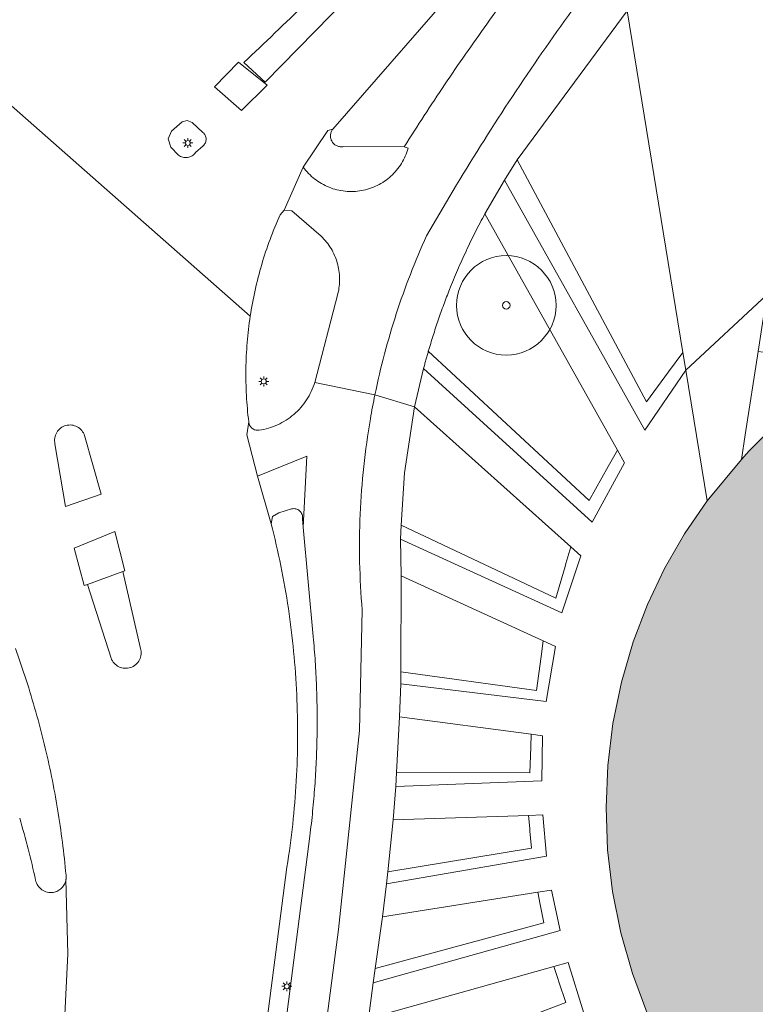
# Model space of a CAD drawing. Header units: metres. Extents: x 187482 to 189800, y 333582 to 335019.
# Tile 85 of 256: x 187930 to 187967, y 334307 to 334356. Entities that reach past the tile are written whole.
import ezdxf

# ---------------------------------------------------------------- set-up
doc = ezdxf.new("R2010")
doc.units = ezdxf.units.M
doc.layers.get('0').update_dxf_attribs({"color": 252, "lineweight": 18})
for name, color, linetype, lineweight in [('B-WE-GR-BEPLANTING_CULTUUR_BODEMBEDEKKER-GV', 252, 'Continuous', 18), ('B-WE-GR-BEPLANTING_CULTUUR_HEESTERS-GV', 252, 'Continuous', 18), ('B-WE-GR-BEPLANTING_CULTUUR_ROOS-GV', 252, 'Continuous', 18), ('B-WE-GR-BEPLANTING_CULTUUR_VASTE PLANTENVAK-GV', 252, 'Continuous', 18), ('B-WE-GR-BOOM-S', 252, 'Continuous', 18), ('B-WE-IE-MEUBILAIR-S', 252, 'Continuous', 18), ('B-WE-OG-BEBOUWING-GV', 252, 'Continuous', 18), ('B-WE-OG-TERREIN_BEGROEID-GV', 252, 'Continuous', 18), ('B-WE-VH-GESLOTENVERHARDING_ASFALT-GV', 252, 'Continuous', 18), ('B-WE-VH-OPENVERHARDING-GV', 252, 'Continuous', 18), ('B-WE-VH-OPENVERHARDING_BETONSTRAATSTEEN-GV', 252, 'Continuous', 18), ('B-WE-VH-OPENVERHARDING_STRAATBAKSTEEN-GV', 252, 'Continuous', 18), ('B-WE-VH-OPENVERHARDING_TEGEL-GV', 252, 'Continuous', 18)]:
    doc.layers.add(name, color=color, linetype=linetype, lineweight=lineweight)
doc.layers.add('B-WE-OG-BEBOUWING-V', color=7, linetype='Continuous', lineweight=18, true_color=0xf0f0f0)

# ---------------------------------------------------------------- blocks, each defined once
blk = doc.blocks.new('SIE-MEUBILAIR_PAAL_LICHTMAST-SO')
for points in [[(-0.62, 0), (-1, 0)], [(-0.71, 0.71), (-0.44, 0.44)], [(0, 1), (0, 0.62)], [(0.44, 0.44), (0.71, 0.71)], [(1, 0), (0.62, 0)], [(-0.71, -0.71), (-0.44, -0.44)], [(0, -0.62), (0, -1)], [(0.44, -0.44), (0.71, -0.71)]]:
    blk.add_lwpolyline(points)
blk.add_circle((0, 0), 0.5)
blk = doc.blocks.new('SGR-BOOM_GBKN-SO')
at = {"color": 0, "linetype": 'ByBlock', "lineweight": 18}
for radius in [2, 0.15]:
    blk.add_circle((0, 0), radius, dxfattribs=at)

msp = doc.modelspace()

# ---------------------------------------------------------------- hatches: boundary and pattern name
at = {"layer": 'B-WE-OG-BEBOUWING-V'}
h = msp.add_hatch(color=256, dxfattribs=at)
h.dxf.hatch_style = 1
h.paths.add_polyline_path([(188033.108, 334320.742), (188033.794, 334325.007), (188033.376, 334325.074), (188030.565, 334325.526), (188032.496, 334337.489), (188020.556, 334339.403), (188020.77, 334340.736), (188016.565, 334341.411), (188016.351, 334340.078), (188004.832, 334341.963), (188005.049, 334343.295), (188000.845, 334343.981), (188000.628, 334342.649), (187988.994, 334344.524), (187989.208, 334345.857), (187985.019, 334346.529), (187984.805, 334345.196), (187976.803, 334346.461), (187975.502, 334338.831), (187973.555, 334339.204), (187971.69, 334338.096), (187971.652, 334338.071), (187971.615, 334338.047), (187969.924, 334336.836), (187968.849, 334335.952), (187967.822, 334335.011), (187967.811, 334335), (187967.8, 334334.99), (187967.667, 334334.859), (187967.534, 334334.728), (187967.272, 334334.463), (187967.137, 334334.323), (187967.003, 334334.182), (187966.738, 334333.898), (187965.015, 334331.81), (187963.883, 334330.153), (187962.882, 334328.413), (187962.018, 334326.601), (187961.297, 334324.728), (187960.705, 334322.693), (187960.279, 334320.617), (187960.021, 334318.513), (187959.933, 334316.396), (187960.015, 334314.278), (187960.267, 334312.174), (187960.687, 334310.097), (187961.273, 334308.06), (187964.215, 334300.097), (187964.676, 334298.773), (187964.902, 334298.834), (187965.145, 334298.9), (187964.798, 334300.062), (187969.904, 334302.02), (187969.979, 334302.47), (187977.151, 334301.313), (187990.579, 334299.146), (187996.728, 334298.153), (188002.553, 334297.213), (188005.507, 334296.736), (188013.68, 334295.417), (188017.559, 334294.791), (188021.383, 334318.538), (188029.227, 334317.272), (188029.879, 334321.261)], flags=17)
h.paths.add_polyline_path([(188029.227, 334317.272), (188028.824, 334314.805), (188032.052, 334314.278), (188033.108, 334320.742), (188029.879, 334321.261)], flags=16)

# ---------------------------------------------------------------- linework, layer by layer
at = {"layer": 'B-WE-GR-BEPLANTING_CULTUUR_BODEMBEDEKKER-GV', "flags": 128}
for points in [[(187945.619, 334345.113), (187944.134, 334346.399), (187943.755, 334346.422), (187943.546, 334346.186)], [(187945.292, 334337.77), (187946.453, 334342.212)], [(187932.784, 334312.773), (187932.786, 334312.786), (187932.788, 334312.8), (187932.79, 334312.814), (187932.791, 334312.828), (187932.792, 334312.842), (187932.793, 334312.856), (187932.794, 334312.869), (187932.794, 334312.883), (187932.794, 334312.897), (187932.794, 334312.911), (187932.794, 334312.925), (187932.793, 334312.939), (187932.792, 334312.953), (187932.791, 334312.966), (187932.79, 334312.98), (187932.788, 334312.994)]]:
    msp.add_lwpolyline(points, dxfattribs=at)
at = {"layer": 'B-WE-GR-BEPLANTING_CULTUUR_BODEMBEDEKKER-GV'}
for points in [[(187943.546, 334346.186, 0.016882), (187943.043, 334344.954)], [(187943.043, 334344.954, 0.016635), (187942.624, 334343.691)], [(187945.884, 334344.821, 0.030536), (187945.619, 334345.113)], [(187946.109, 334344.496, 0.03296), (187945.884, 334344.821)], [(187946.29, 334344.145, 0.037381), (187946.109, 334344.496)], [(187946.424, 334343.774, 0.032918), (187946.29, 334344.145)], [(187946.508, 334343.388, 0.031836), (187946.424, 334343.774)], [(187942.624, 334343.691, 0.016218), (187942.293, 334342.402)], [(187946.541, 334342.995, 0.033059), (187946.508, 334343.388)], [(187946.523, 334342.601, 0.030625), (187946.541, 334342.995)], [(187942.293, 334342.402, 0.016805), (187942.049, 334341.094)], [(187946.453, 334342.212, 0.031225), (187946.523, 334342.601)], [(187942.049, 334341.094, 0.016692), (187941.895, 334339.773)], [(187941.895, 334339.773, 0.017302), (187941.83, 334338.444)], [(187941.83, 334338.444, 0.016537), (187941.856, 334337.113)], [(187945.117, 334337.315, 0.032401), (187945.292, 334337.77)], [(187941.856, 334337.113, 0.016543), (187941.972, 334335.788)], [(187944.585, 334336.502, 0.037809), (187944.879, 334336.89)], [(187944.879, 334336.89, 0.037687), (187945.117, 334337.315)], [(187944.238, 334336.159, 0.034798), (187944.585, 334336.502)], [(187943.419, 334335.636, 0.034884), (187943.847, 334335.869)], [(187943.847, 334335.869, 0.03656), (187944.238, 334336.159)], [(187941.972, 334335.788, 0.056402), (187941.987, 334335.696)], [(187941.987, 334335.696, 0.057285), (187942.02, 334335.608)], [(187942.02, 334335.608, 0.056657), (187942.071, 334335.53)], [(187942.071, 334335.53, 0.045444), (187942.136, 334335.463)], [(187942.136, 334335.463, 0.047339), (187942.214, 334335.411)], [(187942.214, 334335.411, 0.057998), (187942.3, 334335.376)], [(187942.3, 334335.376, 0.053927), (187942.393, 334335.359)], [(187942.393, 334335.359, 0.053369), (187942.486, 334335.362)], [(187942.486, 334335.362, 0.033834), (187942.962, 334335.466)], [(187942.962, 334335.466, 0.03433), (187943.419, 334335.636)], [(187930.783, 334322.811, 0.008691), (187930.239, 334324.393)], [(187931.268, 334321.209, 0.00927), (187930.783, 334322.811)], [(187931.693, 334319.591, 0.00928), (187931.268, 334321.209)], [(187932.058, 334317.958, 0.00914), (187931.693, 334319.591)], [(187932.363, 334316.313, 0.009142), (187932.058, 334317.958)], [(187932.606, 334314.657, 0.009041), (187932.363, 334316.313)], [(187930.458, 334315.868, -0.00827), (187930.883, 334314.313)], [(187932.788, 334312.994, 0.009702), (187932.606, 334314.657)], [(187930.883, 334314.313, -0.00828), (187931.258, 334312.746)], [(187931.258, 334312.746, 0.094088), (187931.37, 334312.472)], [(187932.709, 334312.544, 0.076088), (187932.784, 334312.773)], [(187931.37, 334312.472, 0.097867), (187931.577, 334312.26)], [(187931.577, 334312.26, 0.093935), (187931.847, 334312.141)], [(187931.847, 334312.141, 0.097883), (187932.143, 334312.132)], [(187932.143, 334312.132, 0.073503), (187932.372, 334312.207)], [(187932.372, 334312.207, 0.080462), (187932.567, 334312.349)], [(187932.567, 334312.349, 0.07376), (187932.709, 334312.544)]]:
    msp.add_lwpolyline(points, format="xyb", dxfattribs=at)
at = {"layer": 'B-WE-GR-BEPLANTING_CULTUUR_HEESTERS-GV', "flags": 128}
for points in [[(187961.819, 334368.681), (187956.875, 334362.898), (187952.744, 334357.996), (187946.199, 334350.497)], [(187946.741, 334349.621), (187949.791, 334349.616)]]:
    msp.add_lwpolyline(points, dxfattribs=at)
at = {"layer": 'B-WE-GR-BEPLANTING_CULTUUR_HEESTERS-GV'}
for points in [[(187953.941, 334355.781, -0.007481), (187956.151, 334358.768)], [(187951.82, 334352.729, -0.007539), (187953.941, 334355.781)], [(187949.791, 334349.616, -0.00739), (187951.82, 334352.729)], [(187946.117, 334350.352, 0.080017), (187946.082, 334350.189)], [(187946.199, 334350.497, 0.08339), (187946.117, 334350.352)], [(187946.082, 334350.189, 0.072776), (187946.098, 334350.023)], [(187946.098, 334350.023, 0.07459), (187946.163, 334349.869)], [(187946.163, 334349.869, 0.080668), (187946.271, 334349.742)], [(187946.271, 334349.742, 0.069801), (187946.413, 334349.654)], [(187946.413, 334349.654, 0.074336), (187946.574, 334349.612)], [(187946.574, 334349.612, 0.077941), (187946.741, 334349.621)]]:
    msp.add_lwpolyline(points, format="xyb", dxfattribs=at)
at = {"layer": 'B-WE-GR-BEPLANTING_CULTUUR_HEESTERS-GV', "flags": 128}
for points in [[(187963.942, 334338.383), (187963.796, 334339.277), (187963.073, 334338.291), (187961.974, 334336.793), (187955.474, 334348.951), (187954.826, 334347.94), (187961.881, 334335.371)], [(187951.001, 334339.33), (187950.986, 334339.276), (187950.97, 334339.222), (187950.954, 334339.167), (187950.939, 334339.113), (187950.924, 334339.059), (187950.908, 334339.005), (187950.893, 334338.95), (187950.878, 334338.896), (187950.863, 334338.841), (187950.848, 334338.787), (187950.833, 334338.733), (187950.818, 334338.678), (187950.804, 334338.624), (187950.789, 334338.569), (187950.774, 334338.515), (187950.76, 334338.46), (187959.244, 334330.745), (187960.861, 334333.722), (187960.506, 334334.356), (187960.043, 334333.535), (187959.086, 334331.836)], [(187949.6, 334329.883), (187957.719, 334326.187), (187958.663, 334329.049), (187958.16, 334329.499), (187957.921, 334328.672), (187957.876, 334328.514), (187957.416, 334326.923), (187949.641, 334330.584)], [(187949.617, 334323.213), (187956.432, 334322.286), (187956.666, 334323.99), (187956.773, 334324.774), (187949.628, 334328.043)], [(187956.773, 334324.774), (187956.666, 334323.99), (187956.432, 334322.286), (187949.617, 334323.213), (187949.616, 334322.619), (187956.93, 334321.719), (187957.396, 334324.489)], [(187949.36, 334317.455), (187956.71, 334317.734), (187956.747, 334320.001), (187956.166, 334320.078), (187956.146, 334319.432), (187956.107, 334318.142), (187949.4, 334318.154)], [(187948.959, 334313.163), (187948.897, 334312.559), (187956.934, 334313.951), (187956.759, 334316.027), (187956.036, 334316.002), (187956.096, 334315.345), (187956.108, 334315.21), (187956.186, 334314.355)], [(187956.036, 334316.002), (187949.225, 334315.771), (187948.959, 334313.163), (187956.186, 334314.355), (187956.108, 334315.21), (187956.096, 334315.345)], [(187956.512, 334312.138), (187956.63, 334311.528), (187956.81, 334310.607), (187948.335, 334308.311), (187948.235, 334307.589), (187957.628, 334310.213), (187957.198, 334312.246)], [(187958.816, 334306.056), (187958.027, 334308.602), (187957.318, 334308.403), (187957.514, 334307.802), (187957.566, 334307.643), (187957.908, 334306.594), (187947.591, 334302.676), (187947.487, 334301.886), (187956.344, 334305.146)], [(187957.318, 334308.403), (187947.999, 334305.793), (187947.591, 334302.676), (187957.908, 334306.594), (187957.566, 334307.643), (187957.514, 334307.802)]]:
    msp.add_lwpolyline(points, close=True, dxfattribs=at)
at = {"layer": 'B-WE-GR-BEPLANTING_CULTUUR_ROOS-GV', "flags": 128}
msp.add_lwpolyline([(187951.001, 334339.33), (187959.086, 334331.836), (187960.043, 334333.535), (187960.506, 334334.356), (187953.846, 334346.245)], dxfattribs=at)
at = {"layer": 'B-WE-GR-BEPLANTING_CULTUUR_ROOS-GV'}
for points in [[(187953.846, 334346.245, 0.008522), (187953.36, 334345.315)], [(187953.36, 334345.315, 0.007253), (187952.901, 334344.372)], [(187952.901, 334344.372, 0.006773), (187952.471, 334343.414)], [(187952.471, 334343.414, 0.007262), (187952.07, 334342.445)], [(187952.07, 334342.445, 0.007241), (187951.776, 334341.676)], [(187951.776, 334341.676, 0.006531), (187951.499, 334340.9)], [(187951.499, 334340.9, 0.005374), (187951.241, 334340.118)], [(187951.241, 334340.118, 0.005353), (187951.001, 334339.33)]]:
    msp.add_lwpolyline(points, format="xyb", dxfattribs=at)
at = {"layer": 'B-WE-GR-BEPLANTING_CULTUUR_VASTE PLANTENVAK-GV', "flags": 128}
for points in [[(187963.796, 334339.277), (187960.992, 334356.446), (187955.474, 334348.951), (187961.974, 334336.793), (187963.073, 334338.291)], [(187958.16, 334329.499), (187950.309, 334336.532), (187949.796, 334333.224), (187949.641, 334330.584), (187957.416, 334326.923), (187957.876, 334328.514), (187957.921, 334328.672)], [(187956.166, 334320.078), (187949.559, 334320.952), (187949.4, 334318.154), (187956.107, 334318.142), (187956.146, 334319.432)], [(187956.512, 334312.138), (187948.692, 334310.902), (187948.335, 334308.311), (187956.81, 334310.607), (187956.63, 334311.528)]]:
    msp.add_lwpolyline(points, close=True, dxfattribs=at)
at = {"layer": 'B-WE-OG-BEBOUWING-GV', "flags": 128}
msp.add_lwpolyline([(187967.534, 334334.728), (187967.272, 334334.463), (187967.137, 334334.323), (187967.003, 334334.182), (187966.738, 334333.898), (187965.015, 334331.81), (187963.883, 334330.153), (187962.882, 334328.413), (187962.018, 334326.601), (187961.297, 334324.728), (187960.705, 334322.693), (187960.279, 334320.617), (187960.021, 334318.513), (187959.933, 334316.396), (187960.015, 334314.278), (187960.267, 334312.174), (187960.687, 334310.097), (187961.273, 334308.06), (187964.215, 334300.097)], dxfattribs=at)
at = {"layer": 'B-WE-OG-TERREIN_BEGROEID-GV', "flags": 128}
msp.add_lwpolyline([(187971.615, 334338.047), (187973.148, 334347.039), (187969.382, 334347.634), (187968.519, 334342.089), (187968.078, 334339.256), (187967.583, 334339.328), (187966.929, 334335.125), (187966.738, 334333.898), (187967.003, 334334.182), (187967.137, 334334.323), (187967.272, 334334.463), (187967.534, 334334.728), (187967.667, 334334.859), (187967.8, 334334.99), (187967.811, 334335), (187967.822, 334335.011), (187968.849, 334335.952), (187969.924, 334336.836)], close=True, dxfattribs=at)
at = {"layer": 'B-WE-VH-GESLOTENVERHARDING_ASFALT-GV', "flags": 128}
for points in [[(187943.546, 334346.186), (187943.755, 334346.422), (187944.712, 334348.588), (187945.947, 334350.432), (187946.199, 334350.497), (187952.744, 334357.996), (187956.875, 334362.898), (187961.819, 334368.681), (187969.248, 334377.598), (187973.564, 334383.113), (187977.724, 334388.748), (187982.324, 334395.327), (187989.574, 334406.126), (187994.709, 334413.644), (188000, 334421.054), (188003.481, 334425.753)], [(187965.969, 334378.537), (187960.184, 334371.565), (187955.869, 334366.602), (187949.427, 334359.639), (187942.799, 334352.853), (187941.727, 334353.841)], [(187927.205, 334356.455), (187924.512, 334356.537), (187942.049, 334341.094)], [(187942.049, 334341.094), (187924.512, 334356.537)], [(187938.443, 334349.197), (187938.061, 334349.594), (187937.928, 334350.004), (187938.093, 334350.403), (187938.62, 334350.86), (187938.882, 334350.935), (187939.134, 334350.831), (187939.673, 334350.332)], [(187939.686, 334349.664), (187939.296, 334349.319)], [(187949.791, 334349.616), (187949.983, 334349.539)], [(187944.712, 334348.588), (187943.755, 334346.422), (187944.134, 334346.399), (187945.619, 334345.113)], [(187946.453, 334342.212), (187945.292, 334337.77), (187948.317, 334337.148)], [(187948.088, 334335.933), (187948.114, 334336.085), (187948.142, 334336.237), (187948.169, 334336.389), (187948.198, 334336.541), (187948.227, 334336.693), (187948.256, 334336.845), (187948.286, 334336.996), (187948.317, 334337.148), (187945.292, 334337.77)], [(187941.972, 334335.788), (187941.878, 334335.132), (187942.41, 334333.061), (187944.893, 334334.052), (187944.707, 334330.492), (187945.216, 334324.99)], [(187943.103, 334330.662), (187942.41, 334333.061), (187941.878, 334335.132), (187941.972, 334335.788)], [(187933.719, 334335.091), (187934.56, 334332.157), (187932.763, 334331.525), (187932.232, 334334.683)], [(187935.052, 334323.91), (187933.864, 334327.608), (187933.706, 334327.55), (187933.193, 334329.441), (187935.235, 334330.265), (187935.742, 334328.296), (187935.637, 334328.258), (187936.538, 334324.399)], [(187942.026, 334276.185), (187946.477, 334310.269), (187947.536, 334320.273), (187947.677, 334326.317)], [(187945.045, 334314.965), (187942.211, 334293.009), (187939.881, 334274.972), (187939.286, 334272.463), (187938.356, 334270.058), (187936.085, 334265.399)], [(187939.018, 334275.733), (187943.892, 334313.407)], [(187927.725, 334264.363), (187927.97, 334266.345), (187928.486, 334271.153), (187929.968, 334284.222), (187932.549, 334303.167), (187932.714, 334305.638), (187932.879, 334309.043), (187932.784, 334312.773)], [(187932.788, 334312.994), (187932.79, 334312.98), (187932.791, 334312.966), (187932.792, 334312.953), (187932.793, 334312.939), (187932.794, 334312.925), (187932.794, 334312.911), (187932.794, 334312.897), (187932.794, 334312.883), (187932.794, 334312.869), (187932.793, 334312.856), (187932.792, 334312.842), (187932.791, 334312.828), (187932.79, 334312.814), (187932.788, 334312.8), (187932.786, 334312.786), (187932.784, 334312.773), (187932.879, 334309.043), (187932.714, 334305.638)]]:
    msp.add_lwpolyline(points, dxfattribs=at)
at = {"layer": 'B-WE-VH-GESLOTENVERHARDING_ASFALT-GV'}
for points in [[(187941.727, 334353.841, 0.007782), (187947.9, 334359.875)], [(187956.151, 334358.768, 0.007481), (187953.941, 334355.781)], [(187956.526, 334354.059, -0.010318), (187959.606, 334358.339)], [(187953.941, 334355.781, 0.007539), (187951.82, 334352.729)], [(187953.626, 334349.655, -0.010415), (187956.526, 334354.059)], [(187951.82, 334352.729, 0.00739), (187949.791, 334349.616)], [(187939.673, 334350.332, -0.052439), (187939.738, 334350.264)], [(187939.738, 334350.264, -0.061593), (187939.787, 334350.183)], [(187939.748, 334349.735, -0.052899), (187939.686, 334349.664)], [(187939.794, 334349.817, -0.047512), (187939.748, 334349.735)], [(187939.787, 334350.183, -0.060582), (187939.818, 334350.094)], [(187939.822, 334349.907, -0.046828), (187939.794, 334349.817)], [(187939.818, 334350.094, -0.064825), (187939.83, 334350.001)], [(187939.83, 334350.001, -0.042248), (187939.822, 334349.907)], [(187939.218, 334349.227, -0.052557), (187939.122, 334349.152)], [(187939.296, 334349.319, -0.046743), (187939.218, 334349.227)], [(187949.983, 334349.539, -0.07069), (187949.651, 334348.778)], [(187950.911, 334345.135, -0.010376), (187953.626, 334349.655)], [(187938.544, 334349.13, -0.04806), (187938.443, 334349.197)], [(187938.656, 334349.086, -0.052487), (187938.544, 334349.13)], [(187938.775, 334349.065, -0.042186), (187938.656, 334349.086)], [(187938.896, 334349.07, -0.041595), (187938.775, 334349.065)], [(187939.013, 334349.099, -0.042258), (187938.896, 334349.07)], [(187939.122, 334349.152, -0.047925), (187939.013, 334349.099)], [(187949.651, 334348.778, -0.069949), (187949.121, 334348.138)], [(187945.289, 334347.991, -0.069827), (187944.712, 334348.588)], [(187946.01, 334347.577, -0.069522), (187945.289, 334347.991)], [(187949.121, 334348.138, -0.069464), (187948.435, 334347.67)], [(187946.816, 334347.378, -0.070698), (187946.01, 334347.577)], [(187947.646, 334347.41, -0.069869), (187946.816, 334347.378)], [(187948.435, 334347.67, -0.070428), (187947.646, 334347.41)], [(187943.043, 334344.954, -0.016882), (187943.546, 334346.186)], [(187942.624, 334343.691, -0.016635), (187943.043, 334344.954)], [(187945.619, 334345.113, -0.030536), (187945.884, 334344.821)], [(187945.884, 334344.821, -0.03296), (187946.109, 334344.496)], [(187950.097, 334343.195, -0.013603), (187950.911, 334345.135)], [(187946.109, 334344.496, -0.037381), (187946.29, 334344.145)], [(187946.29, 334344.145, -0.032918), (187946.424, 334343.774)], [(187946.424, 334343.774, -0.031836), (187946.508, 334343.388)], [(187942.293, 334342.402, -0.016218), (187942.624, 334343.691)], [(187946.508, 334343.388, -0.033059), (187946.541, 334342.995)], [(187946.541, 334342.995, -0.030625), (187946.523, 334342.601)], [(187949.392, 334341.214, -0.013532), (187950.097, 334343.195)], [(187942.049, 334341.094, -0.016805), (187942.293, 334342.402)], [(187946.523, 334342.601, -0.031225), (187946.453, 334342.212)], [(187941.895, 334339.773, -0.016692), (187942.049, 334341.094)], [(187948.798, 334339.196, -0.013843), (187949.392, 334341.214)], [(187941.83, 334338.444, -0.017302), (187941.895, 334339.773)], [(187948.317, 334337.148, -0.014072), (187948.798, 334339.196)], [(187941.856, 334337.113, -0.016537), (187941.83, 334338.444)], [(187945.292, 334337.77, -0.032401), (187945.117, 334337.315)], [(187941.972, 334335.788, -0.016543), (187941.856, 334337.113)], [(187944.879, 334336.89, -0.037809), (187944.585, 334336.502)], [(187945.117, 334337.315, -0.037687), (187944.879, 334336.89)], [(187944.585, 334336.502, -0.034798), (187944.238, 334336.159)], [(187943.847, 334335.869, -0.034884), (187943.419, 334335.636)], [(187944.238, 334336.159, -0.03656), (187943.847, 334335.869)], [(187947.755, 334333.544, -0.015479), (187948.088, 334335.933)], [(187932.322, 334335.251, -0.094543), (187932.517, 334335.469)], [(187932.517, 334335.469, -0.099083), (187932.78, 334335.599)], [(187932.78, 334335.599, -0.092432), (187933.072, 334335.622)], [(187933.072, 334335.622, -0.092682), (187933.352, 334335.534)], [(187933.352, 334335.534, -0.097115), (187933.578, 334335.348)], [(187933.578, 334335.348, -0.096102), (187933.719, 334335.091)], [(187941.987, 334335.696, -0.056402), (187941.972, 334335.788)], [(187942.02, 334335.608, -0.057285), (187941.987, 334335.696)], [(187942.071, 334335.53, -0.056657), (187942.02, 334335.608)], [(187942.136, 334335.463, -0.045444), (187942.071, 334335.53)], [(187942.214, 334335.411, -0.047339), (187942.136, 334335.463)], [(187942.3, 334335.376, -0.057998), (187942.214, 334335.411)], [(187942.393, 334335.359, -0.053927), (187942.3, 334335.376)], [(187942.486, 334335.362, -0.053369), (187942.393, 334335.359)], [(187942.962, 334335.466, -0.033834), (187942.486, 334335.362)], [(187943.419, 334335.636, -0.03433), (187942.962, 334335.466)], [(187932.232, 334334.683, -0.095568), (187932.222, 334334.976)], [(187932.222, 334334.976, -0.094015), (187932.322, 334335.251)], [(187947.576, 334331.138, -0.016182), (187947.755, 334333.544)], [(187947.549, 334328.726, -0.016167), (187947.576, 334331.138)], [(187943.588, 334328.543, 0.012621), (187943.103, 334330.662)], [(187943.964, 334326.401, 0.012999), (187943.588, 334328.543)], [(187947.677, 334326.317, -0.015796), (187947.549, 334328.726)], [(187944.23, 334324.244, 0.012955), (187943.964, 334326.401)], [(187945.216, 334324.99, -0.007144), (187945.315, 334323.738)], [(187930.239, 334324.393, -0.008691), (187930.783, 334322.811)], [(187936.566, 334324.101, -0.09503), (187936.481, 334323.814)], [(187936.538, 334324.399, -0.100416), (187936.566, 334324.101)], [(187944.385, 334322.075, 0.012418), (187944.23, 334324.244)], [(187935.206, 334323.653, -0.094447), (187935.052, 334323.91)], [(187935.446, 334323.473, -0.094668), (187935.206, 334323.653)], [(187935.735, 334323.397, -0.096577), (187935.446, 334323.473)], [(187936.293, 334323.58, -0.094527), (187936.032, 334323.434)], [(187936.481, 334323.814, -0.094695), (187936.293, 334323.58)], [(187945.315, 334323.738, -0.006363), (187945.379, 334322.484)], [(187936.032, 334323.434, -0.09739), (187935.735, 334323.397)], [(187930.783, 334322.811, -0.00927), (187931.268, 334321.209)], [(187945.379, 334322.484, -0.00639), (187945.409, 334321.229)], [(187944.429, 334319.901, 0.012874), (187944.385, 334322.075)], [(187931.268, 334321.209, -0.00928), (187931.693, 334319.591)], [(187945.409, 334321.229, -0.006369), (187945.405, 334319.973)], [(187931.693, 334319.591, -0.00914), (187932.058, 334317.958)], [(187944.361, 334317.728, 0.012887), (187944.429, 334319.901)], [(187945.405, 334319.973, -0.007189), (187945.366, 334318.718)], [(187945.366, 334318.718, -0.006359), (187945.294, 334317.464)], [(187932.058, 334317.958, -0.009142), (187932.363, 334316.313)], [(187944.182, 334315.562, 0.012457), (187944.361, 334317.728)], [(187945.294, 334317.464, -0.006416), (187945.186, 334316.213)], [(187932.363, 334316.313, -0.009041), (187932.606, 334314.657)], [(187945.186, 334316.213, -0.007299), (187945.045, 334314.965)], [(187930.883, 334314.313, 0.00827), (187930.458, 334315.868)], [(187943.892, 334313.407, 0.013069), (187944.182, 334315.562)], [(187932.606, 334314.657, -0.009702), (187932.788, 334312.994)], [(187931.258, 334312.746, 0.00828), (187930.883, 334314.313)], [(187931.37, 334312.472, -0.094088), (187931.258, 334312.746)], [(187932.784, 334312.773, -0.076088), (187932.709, 334312.544)], [(187931.577, 334312.26, -0.097867), (187931.37, 334312.472)], [(187931.847, 334312.141, -0.093935), (187931.577, 334312.26)], [(187932.143, 334312.132, -0.097883), (187931.847, 334312.141)], [(187932.372, 334312.207, -0.073503), (187932.143, 334312.132)], [(187932.567, 334312.349, -0.080462), (187932.372, 334312.207)], [(187932.709, 334312.544, -0.07376), (187932.567, 334312.349)]]:
    msp.add_lwpolyline(points, format="xyb", dxfattribs=at)
at = {"layer": 'B-WE-VH-GESLOTENVERHARDING_ASFALT-GV', "flags": 128}
msp.add_lwpolyline([(187940.257, 334352.619), (187941.46, 334353.867), (187942.895, 334352.708), (187941.616, 334351.432)], close=True, dxfattribs=at)
at = {"layer": 'B-WE-VH-OPENVERHARDING-GV', "flags": 128}
for points in [[(187940.257, 334352.619), (187941.616, 334351.432), (187942.895, 334352.708), (187941.46, 334353.867)], [(187935.637, 334328.258), (187935.742, 334328.296), (187935.235, 334330.265), (187933.193, 334329.441), (187933.706, 334327.55), (187933.864, 334327.608)]]:
    msp.add_lwpolyline(points, close=True, dxfattribs=at)
for points in [[(187946.199, 334350.497), (187945.947, 334350.432), (187944.712, 334348.588)], [(187949.983, 334349.539), (187949.791, 334349.616), (187946.741, 334349.621)], [(187964.215, 334300.097), (187961.273, 334308.06), (187960.687, 334310.097), (187960.267, 334312.174), (187960.015, 334314.278), (187959.933, 334316.396), (187960.021, 334318.513), (187960.279, 334320.617), (187960.705, 334322.693), (187961.297, 334324.728), (187962.018, 334326.601), (187962.882, 334328.413), (187963.883, 334330.153), (187965.015, 334331.81), (187963.942, 334338.383), (187961.881, 334335.371), (187954.826, 334347.94), (187953.846, 334346.245), (187960.506, 334334.356), (187960.861, 334333.722), (187959.244, 334330.745), (187950.76, 334338.46), (187950.309, 334336.532), (187958.16, 334329.499), (187958.663, 334329.049), (187957.719, 334326.187), (187949.6, 334329.883), (187949.628, 334328.043), (187956.773, 334324.774), (187957.396, 334324.489), (187956.93, 334321.719), (187949.616, 334322.619), (187949.559, 334320.952), (187956.166, 334320.078), (187956.747, 334320.001), (187956.71, 334317.734), (187949.36, 334317.455), (187949.225, 334315.771), (187956.036, 334316.002), (187956.759, 334316.027), (187956.934, 334313.951), (187948.897, 334312.559), (187948.692, 334310.902), (187956.512, 334312.138), (187957.198, 334312.246), (187957.628, 334310.213), (187948.235, 334307.589), (187947.999, 334305.793), (187957.318, 334308.403), (187958.027, 334308.602), (187958.816, 334306.056)], [(187944.707, 334330.492), (187944.893, 334334.052), (187942.41, 334333.061), (187943.103, 334330.662), (187943.164, 334331.027), (187943.481, 334331.217), (187944.118, 334331.406)], [(187944.669, 334330.906), (187944.707, 334330.492)]]:
    msp.add_lwpolyline(points, dxfattribs=at)
at = {"layer": 'B-WE-VH-OPENVERHARDING-GV'}
for points in [[(187946.082, 334350.189, -0.080017), (187946.117, 334350.352)], [(187946.117, 334350.352, -0.08339), (187946.199, 334350.497)], [(187946.098, 334350.023, -0.072776), (187946.082, 334350.189)], [(187946.163, 334349.869, -0.07459), (187946.098, 334350.023)], [(187946.271, 334349.742, -0.080668), (187946.163, 334349.869)], [(187946.413, 334349.654, -0.069801), (187946.271, 334349.742)], [(187946.574, 334349.612, -0.074336), (187946.413, 334349.654)], [(187946.741, 334349.621, -0.077941), (187946.574, 334349.612)], [(187949.651, 334348.778, 0.07069), (187949.983, 334349.539)], [(187949.121, 334348.138, 0.069949), (187949.651, 334348.778)], [(187944.712, 334348.588, 0.069827), (187945.289, 334347.991)], [(187945.289, 334347.991, 0.069522), (187946.01, 334347.577)], [(187948.435, 334347.67, 0.069464), (187949.121, 334348.138)], [(187946.01, 334347.577, 0.070698), (187946.816, 334347.378)], [(187946.816, 334347.378, 0.069869), (187947.646, 334347.41)], [(187947.646, 334347.41, 0.070428), (187948.435, 334347.67)], [(187944.118, 334331.406, -0.073165), (187944.227, 334331.422)], [(187944.227, 334331.422, -0.063334), (187944.338, 334331.411)], [(187944.338, 334331.411, -0.069086), (187944.441, 334331.372)], [(187944.441, 334331.372, -0.077714), (187944.532, 334331.309)], [(187944.532, 334331.309, -0.06471), (187944.604, 334331.225)], [(187944.604, 334331.225, -0.072254), (187944.653, 334331.125)], [(187944.653, 334331.125, -0.056967), (187944.675, 334331.017)], [(187944.675, 334331.017, -0.054384), (187944.669, 334330.906)]]:
    msp.add_lwpolyline(points, format="xyb", dxfattribs=at)
at = {"layer": 'B-WE-VH-OPENVERHARDING_BETONSTRAATSTEEN-GV'}
for points in [[(187932.517, 334335.469, 0.094543), (187932.322, 334335.251)], [(187932.78, 334335.599, 0.099083), (187932.517, 334335.469)], [(187933.072, 334335.622, 0.092432), (187932.78, 334335.599)], [(187933.352, 334335.534, 0.092682), (187933.072, 334335.622)], [(187933.578, 334335.348, 0.097115), (187933.352, 334335.534)], [(187933.719, 334335.091, 0.096102), (187933.578, 334335.348)], [(187932.222, 334334.976, 0.095568), (187932.232, 334334.683)], [(187932.322, 334335.251, 0.094015), (187932.222, 334334.976)], [(187936.481, 334323.814, 0.09503), (187936.566, 334324.101)], [(187936.566, 334324.101, 0.100416), (187936.538, 334324.399)], [(187935.052, 334323.91, 0.094447), (187935.206, 334323.653)], [(187935.206, 334323.653, 0.094668), (187935.446, 334323.473)], [(187935.446, 334323.473, 0.096577), (187935.735, 334323.397)], [(187936.032, 334323.434, 0.094527), (187936.293, 334323.58)], [(187936.293, 334323.58, 0.094695), (187936.481, 334323.814)], [(187935.735, 334323.397, 0.09739), (187936.032, 334323.434)]]:
    msp.add_lwpolyline(points, format="xyb", dxfattribs=at)
at = {"layer": 'B-WE-VH-OPENVERHARDING_BETONSTRAATSTEEN-GV', "flags": 128}
for points in [[(187932.232, 334334.683), (187932.763, 334331.525), (187934.56, 334332.157), (187933.719, 334335.091)], [(187936.538, 334324.399), (187935.637, 334328.258), (187933.864, 334327.608)], [(187933.864, 334327.608), (187935.052, 334323.91)]]:
    msp.add_lwpolyline(points, dxfattribs=at)
at = {"layer": 'B-WE-VH-OPENVERHARDING_STRAATBAKSTEEN-GV', "flags": 128}
for points in [[(187941.727, 334353.841), (187942.799, 334352.853), (187949.427, 334359.639), (187955.869, 334366.602), (187960.184, 334371.565), (187965.969, 334378.537)], [(187955.474, 334348.951), (187960.992, 334356.446), (187966.481, 334364.025)], [(187939.673, 334350.332), (187939.134, 334350.831), (187938.882, 334350.935), (187938.62, 334350.86), (187938.093, 334350.403), (187937.928, 334350.004), (187938.061, 334349.594), (187938.443, 334349.197)], [(187939.296, 334349.319), (187939.686, 334349.664)], [(187953.846, 334346.245), (187954.826, 334347.94), (187955.474, 334348.951)], [(187948.317, 334337.148), (187950.309, 334336.532), (187950.76, 334338.46), (187950.774, 334338.515), (187950.789, 334338.569), (187950.804, 334338.624), (187950.818, 334338.678), (187950.833, 334338.733), (187950.848, 334338.787), (187950.863, 334338.841), (187950.878, 334338.896), (187950.893, 334338.95), (187950.908, 334339.005), (187950.924, 334339.059), (187950.939, 334339.113), (187950.954, 334339.167), (187950.97, 334339.222), (187950.986, 334339.276), (187951.001, 334339.33)], [(187944.118, 334331.406), (187943.481, 334331.217), (187943.164, 334331.027), (187943.103, 334330.662)], [(187945.216, 334324.99), (187944.707, 334330.492), (187944.669, 334330.906)], [(187936.085, 334265.399), (187938.356, 334270.058), (187939.286, 334272.463), (187939.881, 334274.972), (187942.211, 334293.009), (187945.045, 334314.965)], [(187943.892, 334313.407), (187939.018, 334275.733)]]:
    msp.add_lwpolyline(points, dxfattribs=at)
at = {"layer": 'B-WE-VH-OPENVERHARDING_STRAATBAKSTEEN-GV'}
for points in [[(187947.9, 334359.875, -0.007782), (187941.727, 334353.841)], [(187959.606, 334358.339, 0.010318), (187956.526, 334354.059)], [(187956.526, 334354.059, 0.010415), (187953.626, 334349.655)], [(187939.738, 334350.264, 0.052439), (187939.673, 334350.332)], [(187939.787, 334350.183, 0.061593), (187939.738, 334350.264)], [(187939.686, 334349.664, 0.052899), (187939.748, 334349.735)], [(187939.748, 334349.735, 0.047512), (187939.794, 334349.817)], [(187939.818, 334350.094, 0.060582), (187939.787, 334350.183)], [(187939.794, 334349.817, 0.046828), (187939.822, 334349.907)], [(187939.83, 334350.001, 0.064825), (187939.818, 334350.094)], [(187939.822, 334349.907, 0.042248), (187939.83, 334350.001)], [(187939.122, 334349.152, 0.052557), (187939.218, 334349.227)], [(187939.218, 334349.227, 0.046743), (187939.296, 334349.319)], [(187953.626, 334349.655, 0.010376), (187950.911, 334345.135)], [(187938.443, 334349.197, 0.04806), (187938.544, 334349.13)], [(187938.544, 334349.13, 0.052487), (187938.656, 334349.086)], [(187938.656, 334349.086, 0.042186), (187938.775, 334349.065)], [(187938.775, 334349.065, 0.041595), (187938.896, 334349.07)], [(187938.896, 334349.07, 0.042258), (187939.013, 334349.099)], [(187939.013, 334349.099, 0.047925), (187939.122, 334349.152)], [(187953.36, 334345.315, -0.008522), (187953.846, 334346.245)], [(187952.901, 334344.372, -0.007253), (187953.36, 334345.315)], [(187950.911, 334345.135, 0.013603), (187950.097, 334343.195)], [(187952.471, 334343.414, -0.006773), (187952.901, 334344.372)], [(187952.07, 334342.445, -0.007262), (187952.471, 334343.414)], [(187950.097, 334343.195, 0.013532), (187949.392, 334341.214)], [(187951.776, 334341.676, -0.007241), (187952.07, 334342.445)], [(187951.499, 334340.9, -0.006531), (187951.776, 334341.676)], [(187949.392, 334341.214, 0.013843), (187948.798, 334339.196)], [(187951.241, 334340.118, -0.005374), (187951.499, 334340.9)], [(187951.001, 334339.33, -0.005353), (187951.241, 334340.118)], [(187948.798, 334339.196, 0.014072), (187948.317, 334337.148)], [(187944.227, 334331.422, 0.073165), (187944.118, 334331.406)], [(187944.338, 334331.411, 0.063334), (187944.227, 334331.422)], [(187944.441, 334331.372, 0.069086), (187944.338, 334331.411)], [(187944.532, 334331.309, 0.077714), (187944.441, 334331.372)], [(187944.604, 334331.225, 0.06471), (187944.532, 334331.309)], [(187944.653, 334331.125, 0.072254), (187944.604, 334331.225)], [(187944.675, 334331.017, 0.056967), (187944.653, 334331.125)], [(187944.669, 334330.906, 0.054384), (187944.675, 334331.017)], [(187943.103, 334330.662, -0.012621), (187943.588, 334328.543)], [(187943.588, 334328.543, -0.012999), (187943.964, 334326.401)], [(187943.964, 334326.401, -0.012955), (187944.23, 334324.244)], [(187945.315, 334323.738, 0.007144), (187945.216, 334324.99)], [(187944.23, 334324.244, -0.012418), (187944.385, 334322.075)], [(187945.379, 334322.484, 0.006363), (187945.315, 334323.738)], [(187945.409, 334321.229, 0.00639), (187945.379, 334322.484)], [(187944.385, 334322.075, -0.012874), (187944.429, 334319.901)], [(187945.405, 334319.973, 0.006369), (187945.409, 334321.229)], [(187944.429, 334319.901, -0.012887), (187944.361, 334317.728)], [(187945.366, 334318.718, 0.007189), (187945.405, 334319.973)], [(187945.294, 334317.464, 0.006359), (187945.366, 334318.718)], [(187944.361, 334317.728, -0.012457), (187944.182, 334315.562)], [(187945.186, 334316.213, 0.006416), (187945.294, 334317.464)], [(187945.045, 334314.965, 0.007299), (187945.186, 334316.213)], [(187944.182, 334315.562, -0.013069), (187943.892, 334313.407)]]:
    msp.add_lwpolyline(points, format="xyb", dxfattribs=at)
at = {"layer": 'B-WE-VH-OPENVERHARDING_TEGEL-GV', "flags": 128}
for points in [[(187970.477, 334357.926), (187960.992, 334356.446), (187963.796, 334339.277), (187963.942, 334338.383), (187968.025, 334342.166), (187970.113, 334355.584), (187970.192, 334356.092)], [(187968.025, 334342.166), (187963.942, 334338.383), (187965.015, 334331.81), (187966.738, 334333.898), (187966.929, 334335.125), (187967.583, 334339.328)]]:
    msp.add_lwpolyline(points, close=True, dxfattribs=at)
for points in [[(187947.999, 334305.793), (187948.235, 334307.589), (187948.335, 334308.311), (187948.692, 334310.902), (187948.897, 334312.559), (187948.959, 334313.163), (187949.225, 334315.771), (187949.36, 334317.455), (187949.4, 334318.154), (187949.559, 334320.952), (187949.616, 334322.619), (187949.617, 334323.213), (187949.628, 334328.043), (187949.6, 334329.883), (187949.641, 334330.584), (187949.796, 334333.224), (187950.309, 334336.532), (187948.317, 334337.148), (187948.286, 334336.996), (187948.256, 334336.845), (187948.227, 334336.693), (187948.198, 334336.541), (187948.169, 334336.389), (187948.142, 334336.237), (187948.114, 334336.085), (187948.088, 334335.933)], [(187947.677, 334326.317), (187947.536, 334320.273), (187946.477, 334310.269), (187942.026, 334276.185)]]:
    msp.add_lwpolyline(points, dxfattribs=at)
at = {"layer": 'B-WE-VH-OPENVERHARDING_TEGEL-GV'}
for points in [[(187948.088, 334335.933, 0.015479), (187947.755, 334333.544)], [(187947.755, 334333.544, 0.016182), (187947.576, 334331.138)], [(187947.576, 334331.138, 0.016167), (187947.549, 334328.726)], [(187947.549, 334328.726, 0.015796), (187947.677, 334326.317)]]:
    msp.add_lwpolyline(points, format="xyb", dxfattribs=at)

# ---------------------------------------------------------------- block references
at = {"layer": 'B-WE-GR-BOOM-S', "xscale": 1.25, "yscale": 1.25, "zscale": 1.25}
msp.add_blockref('SGR-BOOM_GBKN-SO', (187954.92, 334341.64), dxfattribs=at)
at = {"layer": 'B-WE-IE-MEUBILAIR-S', "xscale": 0.25, "yscale": 0.25, "zscale": 0.25}
for p in [(187938.909, 334349.802), (187942.727, 334337.819), (187943.886, 334307.41)]:
    msp.add_blockref('SIE-MEUBILAIR_PAAL_LICHTMAST-SO', p, dxfattribs=at)

doc.saveas('drawing.dxf')
